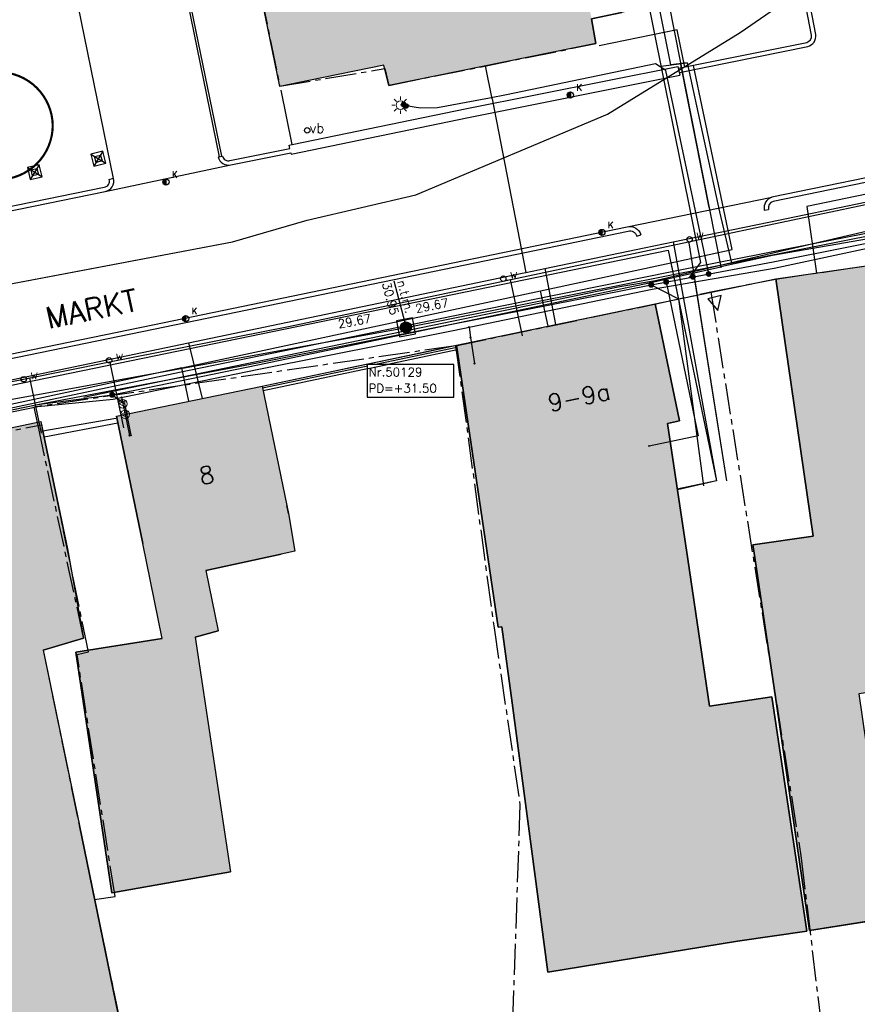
# Model space of a CAD drawing. Header units: metres. Extents: x 202952 to 203755, y 349031 to 349702.
# Tile 37 of 84: x 203264 to 203302, y 349316 to 349362. Entities that reach past the tile are written whole.
import ezdxf
from ezdxf.enums import TextEntityAlignment as Align

# ---------------------------------------------------------------- set-up
doc = ezdxf.new("R2010")
doc.units = ezdxf.units.M
doc.linetypes.add('1-200 CENTER', pattern=[4.28625, 2.8575, -0.47625, 0.47625, -0.47625])
doc.linetypes.add('1-200 DASHDOT', pattern=[2.54, 1.27, -0.635, 0, -0.635])
for name, color, linetype in [('bgt.onbegroeidterreindeel', 252, 'Continuous'), ('PH-BEST-BEBOUWING', 1, 'Continuous'), ('PH-BEST-BEBOUWING-ARCERING', 254, 'Continuous'), ('PH-BEST-HUISNUMMER', 7, 'Continuous'), ('PH-BEST-INDACTIEF INGETEKEND', 96, '1-200 DASHDOT'), ('PH-BEST-INRIT', 8, 'Continuous'), ('PH-BEST-KADASTRALE-GRENS', 240, '1-200 CENTER'), ('PH-BEST-KL-DATA_EUROFIBER', 115, '1-200 EUROFIBER'), ('PH-BEST-KL-DATA_GEBROERDES van donk', 115, '1-200 DATA'), ('PH-BEST-KL-DATA_KPN', 115, '1-200 TELEFONIE-KPN'), ('PH-BEST-KL-DATA_ZIGGO BV', 115, '1-200 ZIGGO'), ('PH-BEST-KL-ET_MIDDENSPANNING_ENEXIS', 115, '1-200 MIDDENSPANNING'), ('PH-BEST-KL-GAS_LAGEDRUK_ENEXIS', 115, '1-200 GASLEIDING LAGE DRUK'), ('PH-BEST-KL-LAAGSPANNING-ENEXIS', 115, '1-200 LAAGSPANNING'), ('PH-BEST-KL-WATER-WML', 115, '1-200 WML'), ('PH-BEST-RIO-DICHTSCHUIMEN', 222, '1-200 BATTING'), ('PH-BEST-RIO-TE SCHUIMEN PUT', 222, 'Continuous'), ('PH-BEST-RIO-TEKST VERWIJDEREN RIOOL', 8, 'Continuous'), ('PH-BEST-RIO-TEKST-PUTTENSTAAT', 8, 'Continuous'), ('PH-BEST-RIO-TEKST-VLOEIVLAK TE SCHUIMEN RIOOL', 8, 'Continuous'), ('PH-BEST-STRAATNAAM-RIOLERING', 7, 'Continuous'), ('PH-INM-AFSLUITER WATER', 6, 'Continuous'), ('PH-INM-BOOM-VERWIJDEREN', 96, 'Continuous'), ('PH-INM-HEKWERK', 6, '1-200 HEKWERK'), ('PH-INM-KANTVERHARDING', 9, 'Continuous'), ('PH-INM-KOLK VERWIJDEREN', 6, 'Continuous'), ('PH-INM-KUNSTSTOF PAAL', 6, 'Continuous'), ('PH-INM-VERKEERSBORD', 6, 'Continuous')]:
    doc.layers.add(name, color=color, linetype=linetype)
doc.styles.add('ISO', font='ISO')
doc.styles.add('NLCS-ISO', font='txt')
doc.styles.add('RDL_MAATVOERING', font='romans.shx')
doc.styles.add('ROMANS', font='romans.shx')
doc.linetypes.add('1-200 BATTING', pattern='A,1.27e-05,-0.127,[134,ltypeshp.shx,S=0.127,R=0,X=-0.127,Y=0],-0.254,[134,ltypeshp.shx,S=0.127,R=180,X=0.127,Y=0],-0.127', length=0.508013)
doc.linetypes.add('1-200 BLOKHAAG', pattern='A,0,-0.035,[1,Gras.shx,S=5,R=0,X=0,Y=0.0025],-0.475', length=0.51)
doc.linetypes.add('1-200 DATA', pattern='A,1.5,-0.6,["DATA",ROMANS,S=0.24,R=0,X=-0.5,Y=-0.12],-0.3', length=2.4)
doc.linetypes.add('1-200 EUROFIBER', pattern='A,1.5,-0.6,["EURO",ROMANS,S=0.24,R=0,X=-0.5,Y=-0.12],-0.65', length=2.75)
doc.linetypes.add('1-200 GASLEIDING LAGE DRUK', pattern='A,1.5,-0.6,["GAS LD",ROMANS,S=0.24,R=0,X=-0.5,Y=-0.12],-1', length=3.1)
doc.linetypes.add('1-200 HEKWERK', pattern='A,1.5,-0.4,["X",ROMANS,S=0.24,R=0,X=-0.275,Y=-0.12],-0.05', length=1.95)
doc.linetypes.add('1-200 LAAGSPANNING', pattern='A,1.5,-0.6,["LS",ROMANS,S=0.24,R=0,X=-0.45,Y=-0.12],-0.05', length=2.15)
doc.linetypes.add('1-200 MIDDENSPANNING', pattern='A,1.5,-0.6,["MS",ROMANS,S=0.24,R=0,X=-0.5,Y=-0.12],-0.05', length=2.15)
doc.linetypes.add('1-200 TELEFONIE-KPN', pattern='A,1.5,-0.6,["KPN",ROMANS,S=0.24,R=0,X=-0.5,Y=-0.12],-0.3', length=2.4)
doc.linetypes.add('1-200 WML', pattern='A,1.5,-0.6,["WML",ROMANS,S=0.24,R=0,X=-0.5,Y=-0.12],-0.3', length=2.4)
doc.linetypes.add('1-200 ZIGGO', pattern='A,1.5,-0.6,["ZIGGO",ROMANS,S=0.24,R=0,X=-0.5,Y=-0.12],-0.65', length=2.75)

# ---------------------------------------------------------------- blocks, each defined once
blk = doc.blocks.new('SKL-WTB_HULP_OVERIG-SO')
at = {"color": 0, "linetype": 'ByBlock', "lineweight": 18}
for points in [[(-0.14, 0.14), (0.14, -0.14)], [(0.14, 0.14), (-0.14, -0.14)]]:
    blk.add_lwpolyline(points, dxfattribs=at)
at = {"color": 0, "linetype": 'ByBlock', "lineweight": 18, "style": 'NLCS-ISO', "flags": 1}
for tag, p in [('TYPE', (1.5, 0)), ('OMSCHRIJVING', (1.5, -3)), ('LABEL', (1.5, -1.5))]:
    blk.add_attdef(tag, p, '', height=1, dxfattribs=at)
blk = doc.blocks.new('SKL-WTB_HULP_MOF-SO')
at = {"linetype": 'ByBlock', "lineweight": 18}
h = blk.add_hatch(color=0, dxfattribs=at)
h.dxf.hatch_style = 1
h.paths.add_polyline_path([(-0.5625, 0, 1), (0.5625, 0, 1)])
at = {"color": 0, "linetype": 'ByBlock', "lineweight": 18}
blk.add_circle((0, 0), 0.5625, dxfattribs=at)
at = {"color": 0, "linetype": 'ByBlock', "lineweight": 18, "style": 'NLCS-ISO', "flags": 1}
for tag, p in [('TYPE', (1.5, 0)), ('OMSCHRIJVING', (1.5, -3)), ('LABEL', (1.5, -1.5))]:
    blk.add_attdef(tag, p, '', height=1, dxfattribs=at)
blk = doc.blocks.new('SKL-ET_OV_LICHTMAST-SO')
at = {"color": 0, "linetype": 'ByBlock', "lineweight": 18}
for points in [[(-1.25, 0), (-2, 0)], [(-1.41, 1.41), (-0.88, 0.88)], [(0, 2), (0, 1.25)], [(0.88, 0.88), (1.41, 1.41)], [(2, 0), (1.25, 0)], [(-1.41, -1.41), (-0.88, -0.88)], [(0, -1.25), (0, -2)], [(0.88, -0.88), (1.41, -1.41)]]:
    blk.add_lwpolyline(points, dxfattribs=at)
blk.add_circle((0, 0), 1, dxfattribs=at)
blk = doc.blocks.new('SKL-WTB_HULP_VERLOOP-SO')
at = {"color": 0, "linetype": 'ByBlock', "lineweight": 18}
for points in [[(0.44, 0.72), (-0.88, 0)], [(0.44, -0.72), (-0.88, 0)], [(0.44, -0.72), (0.44, 0.72)]]:
    blk.add_lwpolyline(points, dxfattribs=at)
blk.add_circle((0, 0), 1, dxfattribs=at)
at = {"color": 0, "linetype": 'ByBlock', "lineweight": 18, "style": 'NLCS-ISO', "flags": 1}
for tag, p in [('TYPE', (1.5, 0)), ('OMSCHRIJVING', (1.5, -3)), ('LABEL', (1.5, -1.5))]:
    blk.add_attdef(tag, p, '', height=1, dxfattribs=at)
blk = doc.blocks.new('65')
at = {"color": 0}
blk.add_circle((0, 0), 0.25, dxfattribs=at)
at = {"color": 0, "style": 'ISO'}
blk.add_attdef('65', (0.6, 0), '', height=0.9, dxfattribs=at)
blk = doc.blocks.new('SIE-WEG_PAAL_KUNSTSTOF')
for p, q in [((-0.188, 0.188), (0.188, -0.188)), ((0.188, 0.188), (-0.188, -0.188))]:
    blk.add_line(p, q)
at = {"flags": 128}
for points in [[(-0.188, -0.188), (0.188, -0.188), (0.188, 0.188), (-0.188, 0.188)], [(-0.094, 0.094), (0.094, 0.094), (0.094, -0.094), (-0.094, -0.094)]]:
    blk.add_lwpolyline(points, close=True, dxfattribs=at)
blk = doc.blocks.new('INRITSYMBOOL')
at = {"layer": 'PH-BEST-INRIT'}
blk.add_lwpolyline([(-0.315, 0.63), (0, 0), (0.315, 0.63)], close=True, dxfattribs=at)
blk = doc.blocks.new('*U43')
at = {"const_width": 0.1}
blk.add_lwpolyline([(-2.5, 0.004, 0.990403), (2.5, 0.03, 0.990403), (-2.5, 0.018)], format="xyb", dxfattribs=at)
at = {"linetype": 'Continuous', "const_width": 0.15}
blk.add_lwpolyline([(-0.075, 0, 1), (0.075, 0, 1)], format="xyb", close=True, dxfattribs=at)
blk = doc.blocks.new('*U49')
h = blk.add_hatch(color=256)
edge = h.paths.add_edge_path()
edge.add_arc((0, 0), 0.252, 0, 360)
blk.add_lwpolyline([(-0.375, -0.375), (0.375, -0.375), (0.375, 0.375), (-0.375, 0.375)], close=True)
blk.add_circle((0, 0), 0.252)
blk = doc.blocks.new('Puttenstaat bestaand')
blk.add_wipeout([(0, 0), (4, 0), (4, 1.5), (0, 1.5)])
blk.add_lwpolyline([(0, 0), (4, 0), (4, 1.5), (0, 1.5)], close=True)
at = {"style": 'ROMANS'}
for tag, p in [('NR', (0.066, 0.955)), ('PD', (0.066, 0.203))]:
    blk.add_attdef(tag, p, '', height=0.4, dxfattribs=at)
blk = doc.blocks.new('74')
at = {"color": 0}
blk.add_circle((0, 0), 0.25, dxfattribs=at)
at = {"style": 'RDL_MAATVOERING'}
blk.add_text('vb', height=0.9, dxfattribs=at).set_placement((0.228, -0.245))
blk = doc.blocks.new('*U51')
h = blk.add_hatch(color=256)
edge = h.paths.add_edge_path()
edge.add_arc((0, 0), 0.142, 90, 270)
edge.add_line((0, -0.142), (0, 0.142))
blk.add_line((0, 0.142), (0, -0.142))
blk.add_circle((0, 0), 0.142)
at = {"ltscale": 0.05, "style": 'ROMANS'}
blk.add_text('K', height=0.3, dxfattribs=at).set_placement((0.277, 0.195))

msp = doc.modelspace()

# ---------------------------------------------------------------- hatches: boundary and pattern name
at = {"layer": 'PH-BEST-BEBOUWING-ARCERING'}
for points in [[(203275.65, 349358.848), (203274.35, 349365.21), (203276.472, 349365.639), (203277.045, 349365.755), (203279.15, 349366.18), (203277.8, 349372.87), (203280.62, 349373.44), (203279.99, 349376.52), (203283.941, 349377.324), (203284.56, 349374.24), (203287.4, 349374.81), (203287.62, 349373.71), (203287.62, 349373.712), (203290.04, 349361.96), (203290.23, 349360.82), (203280.68, 349358.89), (203280.45, 349359.82), (203276.995, 349359.12)], [(203307.181, 349341.725), (203307.599, 349338.525), (203308.586, 349331.714), (203302.377, 349330.805), (203302.702, 349328.581), (203303.887, 349320.49), (203300.096, 349319.882), (203298.589, 349330.25), (203297.522, 349337.411), (203297.48, 349337.691), (203300.258, 349338.089), (203299.401, 349344.02), (203298.541, 349349.96), (203305.931, 349351.03), (203305.993, 349350.601), (203306.285, 349348.585)], [(203274.84, 349345.01), (203268.12, 349343.63), (203269.33, 349337.75), (203270.222, 349333.366), (203266.232, 349332.732), (203267.903, 349321.624), (203273.375, 349322.589), (203271.751, 349333.427), (203272.805, 349333.718), (203272.234, 349336.5), (203275.718, 349337.254), (203276.348, 349337.391), (203276.05, 349339.13), (203275.974, 349339.501)], [(203265.86, 349337.51), (203264.691, 349343.091), (203264.63, 349343.38), (203259.876, 349342.382), (203259.534, 349342.311), (203256.906, 349341.759), (203253.413, 349341.026), (203257.336, 349322.349), (203258.057, 349318.988), (203259.492, 349312.081), (203268.341, 349313.89), (203268.629, 349313.949), (203266.4, 349324.737), (203264.729, 349332.822), (203266.589, 349333.378)]]:
    msp.add_hatch(color=256, dxfattribs=at).paths.add_polyline_path(points)
for points in [[(203307.18, 349341.725), (203307.598, 349338.525), (203308.585, 349331.714), (203302.376, 349330.805), (203302.701, 349328.581), (203303.886, 349320.49), (203300.095, 349319.882), (203298.588, 349330.25), (203297.521, 349337.411), (203297.479, 349337.691), (203300.257, 349338.089), (203299.4, 349344.02), (203298.54, 349349.96), (203305.93, 349351.03), (203305.992, 349350.601), (203306.284, 349348.585)], [(203286.367, 349330.389), (203285.893, 349333.908), (203285.726, 349333.883), (203283.8, 349346.9), (203292.97, 349348.81), (203294.093, 349343.405), (203293.545, 349343.29), (203294.473, 349337.019), (203295.477, 349330.235), (203298.363, 349330.676), (203299.971, 349319.864), (203296.778, 349319.4), (203288.019, 349317.973)]]:
    msp.add_hatch(color=256, dxfattribs=at).paths.add_polyline_path(points, flags=17)

# ---------------------------------------------------------------- linework, layer by layer
at = {"layer": 'bgt.onbegroeidterreindeel'}
for p, q in [((203292.97, 349348.81), (203298.54, 349349.96)), ((203298.54, 349349.96), (203299.4, 349344.02)), ((203294.093, 349343.405), (203292.97, 349348.81)), ((203282.383, 349346.601), (203283.8, 349346.9)), ((203283.8, 349346.9), (203285.726, 349333.883)), ((203278.899, 349345.866), (203282.383, 349346.601)), ((203276.645, 349345.391), (203278.196, 349345.718)), ((203278.196, 349345.718), (203278.899, 349345.866)), ((203299.4, 349344.02), (203300.257, 349338.089)), ((203268.12, 349343.63), (203269.33, 349337.75)), ((203293.545, 349343.29), (203294.093, 349343.405)), ((203294.473, 349337.019), (203293.545, 349343.29)), ((203265.86, 349337.51), (203264.691, 349343.091)), ((203276.05, 349339.13), (203275.974, 349339.501)), ((203300.257, 349338.089), (203297.479, 349337.691)), ((203297.479, 349337.691), (203297.521, 349337.411)), ((203297.521, 349337.411), (203298.588, 349330.25)), ((203272.234, 349336.5), (203275.718, 349337.254)), ((203295.477, 349330.235), (203294.473, 349337.019)), ((203271.751, 349333.427), (203272.805, 349333.718)), ((203285.726, 349333.883), (203285.893, 349333.908)), ((203285.893, 349333.908), (203286.367, 349330.389)), ((203264.729, 349332.822), (203266.589, 349333.378)), ((203270.222, 349333.366), (203266.232, 349332.732)), ((203266.232, 349332.732), (203267.903, 349321.624)), ((203298.363, 349330.676), (203295.477, 349330.235)), ((203299.971, 349319.864), (203298.363, 349330.676)), ((203286.367, 349330.389), (203288.019, 349317.973)), ((203298.588, 349330.25), (203300.095, 349319.882)), ((203268.629, 349313.949), (203266.4, 349324.737)), ((203267.903, 349321.624), (203273.375, 349322.589)), ((203300.095, 349319.882), (203303.886, 349320.49)), ((203296.778, 349319.4), (203299.971, 349319.864)), ((203288.019, 349317.973), (203296.778, 349319.4))]:
    msp.add_line(p, q, dxfattribs=at)
at = {"layer": 'PH-BEST-BEBOUWING'}
msp.add_line((203274.84, 349345.01), (203276.645, 349345.391), dxfattribs=at)
for points in [[(203275.65, 349358.848), (203274.35, 349365.21), (203276.472, 349365.639), (203277.045, 349365.755), (203279.15, 349366.18), (203277.8, 349372.87), (203280.62, 349373.44), (203279.99, 349376.52), (203283.941, 349377.324), (203284.56, 349374.24), (203287.4, 349374.81), (203287.62, 349373.71), (203289.86, 349374.16), (203292.22, 349362.43), (203290.04, 349361.96), (203290.23, 349360.82), (203280.68, 349358.89), (203280.45, 349359.82), (203276.995, 349359.12), (203275.65, 349358.848)], [(203307.18, 349341.725), (203307.598, 349338.525), (203308.585, 349331.714), (203302.376, 349330.805), (203302.701, 349328.581), (203303.886, 349320.49), (203300.095, 349319.882), (203298.588, 349330.25), (203297.521, 349337.411), (203297.479, 349337.691), (203300.257, 349338.089), (203299.4, 349344.02), (203298.54, 349349.96), (203305.93, 349351.03), (203305.992, 349350.601), (203306.284, 349348.585), (203307.18, 349341.725)], [(203276.05, 349339.13), (203276.348, 349337.391), (203275.718, 349337.254), (203272.234, 349336.5), (203272.805, 349333.718), (203271.751, 349333.427), (203273.375, 349322.589), (203267.903, 349321.624), (203266.232, 349332.732), (203270.222, 349333.366), (203269.33, 349337.75), (203268.12, 349343.63), (203274.84, 349345.01), (203275.974, 349339.501), (203276.05, 349339.13)], [(203253.413, 349341.026), (203256.906, 349341.759), (203259.534, 349342.311), (203259.876, 349342.382), (203264.63, 349343.38), (203264.691, 349343.091), (203265.86, 349337.51), (203266.589, 349333.378), (203264.729, 349332.822), (203266.4, 349324.737), (203268.629, 349313.949), (203268.341, 349313.89), (203259.492, 349312.081), (203258.057, 349318.988), (203257.336, 349322.349), (203253.413, 349341.026)]]:
    msp.add_lwpolyline(points, close=True, dxfattribs=at)
at = {"layer": 'PH-BEST-INDACTIEF INGETEKEND', "linetype": '1-200 BLOKHAAG', "flags": 128}
msp.add_lwpolyline([(203264.78, 349342.665), (203268.183, 349343.324)], dxfattribs=at)
at = {"layer": 'PH-BEST-KADASTRALE-GRENS', "ltscale": 0.5}
for p, q in [((203253.41, 349341.043), (203264.477, 349343.191)), ((203264.477, 349343.191), (203264.669, 349343.229)), ((203267.107, 349321.312), (203268.049, 349321.463))]:
    msp.add_line(p, q, dxfattribs=at)
for points in [[(203279.15, 349366.18), (203274.35, 349365.21), (203275.65, 349358.85), (203280.498, 349359.666), (203280.68, 349358.89), (203290.23, 349360.82), (203290.04, 349361.96), (203292.22, 349362.43), (203289.86, 349374.16), (203287.62, 349373.71), (203287.4, 349374.81), (203284.56, 349374.24), (203283.97, 349377.33), (203279.99, 349376.52), (203280.62, 349373.44), (203277.8, 349372.87), (203279.15, 349366.18)], [(203295.54, 349349.362), (203298.523, 349349.953), (203305.922, 349351.025), (203306.969, 349351.344)], [(203283.763, 349346.877), (203292.947, 349348.798), (203295.54, 349349.362)], [(203295.54, 349349.362), (203299.715, 349323.22), (203301.616, 349307.32)], [(203283.763, 349346.877), (203264.305, 349344.046), (203264.477, 349343.191)], [(203283.763, 349346.877), (203285.538, 349333.852), (203286.735, 349325.692), (203286.165, 349309.231)], [(203264.477, 349343.191), (203266.589, 349333.378), (203264.729, 349332.822), (203267.107, 349321.312)], [(203268.049, 349321.463), (203266.293, 349332.632), (203266.821, 349332.743), (203264.669, 349343.229)], [(203267.107, 349321.312), (203268.629, 349313.949), (203269.282, 349311.432)]]:
    msp.add_lwpolyline(points, dxfattribs=at)
at = {"layer": 'PH-BEST-KL-DATA_EUROFIBER'}
for points in [[(203294.451, 349359.93), (203293.703, 349359.838), (203293.144, 349362.617), (203290.785, 349374.339), (203290.19, 349377.3)], [(203293.228, 349359.779), (203294.451, 349359.93), (203295.939, 349353.063), (203296.492, 349350.698)], [(203303.827, 349352.413), (203296.492, 349350.698)], [(203296.492, 349350.698), (203292.983, 349349.877)], [(203291.346, 349349.603), (203269.282, 349345.039)], [(203292.983, 349349.877), (203291.346, 349349.603)], [(203269.282, 349345.039), (203266.61, 349344.487)]]:
    msp.add_lwpolyline(points, dxfattribs=at)
at = {"layer": 'PH-BEST-KL-DATA_GEBROERDES van donk'}
for points in [[(203285.45, 349358.271), (203285.146, 349359.793)], [(203285.45, 349358.271), (203287, 349350.254)], [(203298.215, 349352.584), (203302.663, 349353.507)], [(203293.799, 349351.669), (203298.215, 349352.584)], [(203287.879, 349350.437), (203292.466, 349351.392)], [(203292.466, 349351.392), (203293.799, 349351.669)], [(203293.799, 349351.669), (203295.81, 349340.637), (203293.999, 349340.224)], [(203271.443, 349347.014), (203286.833, 349350.219)], [(203286.833, 349350.219), (203287, 349350.254)], [(203287, 349350.254), (203287.879, 349350.437)], [(203287.879, 349350.437), (203288.379, 349347.854)], [(203259.115, 349344.448), (203271.443, 349347.014)], [(203271.443, 349347.014), (203272.069, 349344.441)]]:
    msp.add_lwpolyline(points, dxfattribs=at)
at = {"layer": 'PH-BEST-KL-DATA_KPN'}
for points in [[(203291.113, 349367.919), (203292.515, 349368.201), (203296.008, 349350.516)], [(203295.466, 349353.26), (203294.162, 349359.859)], [(203326.211, 349356.671), (203318.091, 349354.771), (203311.601, 349353.517), (203305.743, 349352.316), (203298.382, 349351.048), (203296.008, 349350.515)], [(203218.976, 349334.214), (203223.079, 349335.568), (203242.156, 349339.583), (203264.465, 349344.162), (203274.617, 349346.087), (203283.653, 349347.889), (203292.766, 349349.789), (203296.008, 349350.515)]]:
    msp.add_lwpolyline(points, dxfattribs=at)
at = {"layer": 'PH-BEST-KL-DATA_ZIGGO BV'}
for points in [[(203254.506, 349351.64), (203254.821, 349351.765), (203255.16, 349351.765), (203255.609, 349351.536), (203256.031, 349351.012), (203256.773, 349350.329), (203257.624, 349349.789), (203258.883, 349349.32), (203260.216, 349349.161), (203273.469, 349351.67), (203276.911, 349352.675), (203281.928, 349353.842), (203290.772, 349357.564), (203296.892, 349361.341), (203303.752, 349366.073), (203310.199, 349369.957), (203316.372, 349375.3), (203318.54, 349376.569), (203325.003, 349381.719)], [(203293.7, 349350.705), (203296.524, 349351.311), (203294.743, 349359.811)], [(203314.79, 349356.361), (203299.976, 349353.304), (203300.421, 349350.232)], [(203218.819, 349335.49), (203233.597, 349338.909), (203234.523, 349339.148), (203293.579, 349351.282), (203295.81, 349340.637)], [(203287.687, 349349.415), (203293.7, 349350.705)], [(203293.7, 349350.705), (203295.81, 349340.637), (203293.994, 349340.256)], [(203271.131, 349345.863), (203287.687, 349349.415)], [(203288.029, 349347.781), (203287.687, 349349.415)], [(203271.131, 349345.863), (203237.478, 349338.642)], [(203271.455, 349344.315), (203271.131, 349345.863)]]:
    msp.add_lwpolyline(points, dxfattribs=at)
at = {"layer": 'PH-BEST-KL-ET_MIDDENSPANNING_ENEXIS'}
msp.add_lwpolyline([(203252.485, 349350.745), (203253.475, 349350.787), (203254.299, 349351.336), (203254.445, 349351.54), (203254.632, 349351.707), (203255.151, 349351.798), (203255.609, 349351.536), (203257.619, 349349.779), (203260.216, 349349.161), (203266.729, 349350.388), (203273.469, 349351.67), (203276.911, 349352.675), (203281.928, 349353.842), (203290.772, 349357.564), (203296.892, 349361.341), (203303.752, 349366.073)], dxfattribs=at)
at = {"layer": 'PH-BEST-KL-GAS_LAGEDRUK_ENEXIS'}
for points in [[(203229.112, 349297.107), (203220.574, 349324.127), (203219.277, 349332.005), (203220.497, 349335.175), (203233.863, 349337.764), (203264.486, 349344.065), (203267.958, 349344.413), (203274.678, 349345.793), (203283.657, 349347.585), (203292.827, 349349.495), (203298.468, 349350.454), (203305.786, 349352.019), (203311.585, 349353.716), (203318.148, 349354.475), (203326.27, 349356.174), (203333.975, 349357.71)], [(203294.797, 349349.83), (203296.268, 349340.637)], [(203284.384, 349347.737), (203284.455, 349347.256)], [(203284.455, 349347.256), (203284.633, 349346.054)], [(203268.35, 349344.494), (203268.411, 349344.201)], [(203268.411, 349344.201), (203268.512, 349343.711)], [(203268.512, 349343.711), (203268.714, 349342.732)]]:
    msp.add_lwpolyline(points, dxfattribs=at)
at = {"layer": 'PH-BEST-KL-LAAGSPANNING-ENEXIS'}
for points in [[(203294.721, 349350.056), (203294.56, 349350.024), (203295.085, 349350.726), (203292.056, 349365.781)], [(203221.276, 349334.436), (203222.176, 349334.923), (203223.135, 349335.278), (203233.864, 349337.764), (203264.465, 349344.162), (203267.918, 349344.609), (203274.638, 349345.989), (203283.596, 349347.879), (203292.786, 349349.691), (203298.425, 349350.751), (203305.758, 349352.217), (203311.61, 349353.417), (203318.148, 349354.475), (203326.292, 349355.976), (203340.265, 349358.152), (203345.984, 349358.707), (203353.494, 349359.562), (203355.111, 349360.031), (203356.546, 349360.911)], [(203295.445, 349350.191), (203293.47, 349359.574), (203292.996, 349359.884), (203286.107, 349358.458), (203285.322, 349358.304), (203282.926, 349357.859), (203282.137, 349357.844), (203281.465, 349357.942)], [(203281.368, 349358.009), (203281.215, 349357.979)], [(203281.465, 349357.942), (203281.368, 349358.009)], [(203293.479, 349349.821), (203294.95, 349342.716), (203292.69, 349342.247)], [(203292.786, 349349.691), (203294.046, 349349.034), (203295.197, 349340.412)], [(203267.918, 349344.609), (203268.479, 349344.204), (203268.779, 349342.744)]]:
    msp.add_lwpolyline(points, dxfattribs=at)
at = {"layer": 'PH-BEST-KL-WATER-WML'}
for points in [[(203254.603, 349342.17), (203259.119, 349343.136), (203264.639, 349344.307), (203271.027, 349345.651), (203277.968, 349347.094), (203284.704, 349348.477), (203288.153, 349349.179), (203294.738, 349350.503), (203301.068, 349351.756), (203304.908, 349352.505), (203308.903, 349353.276), (203313.227, 349354.098), (203315.362, 349354.428), (203331.262, 349358.045), (203351.052, 349361.047), (203355.137, 349361.195), (203371.569, 349361.889)], [(203218.149, 349338.387), (203220.418, 349338.735), (203225.999, 349339.592), (203227.028, 349339.26), (203231.591, 349340.04), (203231.76, 349340.039), (203231.967, 349340.075), (203233.186, 349340.319), (203234.339, 349339.837), (203239.443, 349340.643), (203243.119, 349341.224), (203243.606, 349341.321), (203263.907, 349345.355), (203267.71, 349346.111), (203276.051, 349347.768), (203286.092, 349349.89), (203294.515, 349351.67), (203304.143, 349353.705)], [(203294.515, 349351.67), (203294.523, 349351.621), (203296.265, 349340.636)], [(203286.092, 349349.89), (203286.141, 349349.9), (203286.287, 349349.931), (203286.83, 349347.327)], [(203267.71, 349346.111), (203267.759, 349346.121), (203267.808, 349346.13), (203267.828, 349346.032), (203268.432, 349343.094)], [(203263.907, 349345.355), (203263.956, 349345.365), (203264.103, 349345.394), (203264.637, 349342.849)]]:
    msp.add_lwpolyline(points, dxfattribs=at)
at = {"layer": 'PH-BEST-RIO-DICHTSCHUIMEN'}
for p, q in [((203281.475, 349347.724), (203345.318, 349360.398)), ((203220.148, 349336.543), (203281.475, 349347.724))]:
    msp.add_line(p, q, dxfattribs=at)
at = {"layer": 'PH-BEST-RIO-TEKST VERWIJDEREN RIOOL'}
msp.add_lwpolyline([(203280.909, 349349.867), (203281.475, 349347.724)], dxfattribs=at)
at = {"layer": 'PH-INM-HEKWERK', "flags": 128}
msp.add_lwpolyline([(203274.854, 349344.941), (203283.814, 349346.805)], dxfattribs=at)
at = {"layer": 'PH-INM-KANTVERHARDING'}
for p, q in [((203294.024, 349359.769), (203294.107, 349359.357)), ((203272.814, 349355.593), (203273.011, 349355.631)), ((203267.587, 349354.002), (203273.398, 349355.233)), ((203267.781, 349354.551), (203267.973, 349354.606)), ((203291.686, 349352.366), (203298.356, 349353.733)), ((203298.005, 349353.139), (203298.202, 349353.172)), ((203292.123, 349351.939), (203292.316, 349351.992))]:
    msp.add_line(p, q, dxfattribs=at)
at = {"layer": 'PH-INM-KANTVERHARDING', "flags": 128}
for points in [[(203268.893, 349374.862), (203270.806, 349365.63), (203272.859, 349355.601)], [(203268.991, 349374.882), (203270.904, 349365.65), (203272.957, 349355.62)], [(203258.323, 349352.708), (203256.696, 349360.47), (203255.242, 349367.195), (203265.001, 349369.065), (203267.957, 349354.601)], [(203276.214, 349356.165), (203284.278, 349357.819), (203294.024, 349359.769)], [(203276.179, 349355.723), (203284.361, 349357.407), (203294.107, 349359.357)], [(203264.629, 349342.936), (203268.082, 349343.529)]]:
    msp.add_lwpolyline(points, dxfattribs=at)
for points in [[(203294.054, 349359.68), (203299.965, 349360.878, 0.360005), (203300.193, 349361.209), (203299.768, 349363.381, 0.477107), (203299.453, 349363.632, 0.246624)], [(203294.093, 349359.484), (203300.011, 349360.683, 0.371252), (203300.392, 349361.238), (203299.967, 349363.404, 0.462883), (203299.41, 349363.828)], [(203273.011, 349355.631, 0.445715), (203273.35, 349355.428), (203276.118, 349355.98), (203276.079, 349356.137), (203276.214, 349356.165), (203275.718, 349358.668)], [(203272.814, 349355.593, 0.438251), (203273.398, 349355.233), (203276.167, 349355.786), (203276.179, 349355.723)], [(203305.838, 349354.78, 0.423056), (203305.257, 349355.143), (203298.356, 349353.733, 0.364645), (203298.005, 349353.139)], [(203258.378, 349352.612, 0.431999), (203258.929, 349352.224), (203267.587, 349354.002, 0.451135), (203267.973, 349354.606)], [(203258.576, 349352.64, 0.431846), (203258.889, 349352.42), (203267.552, 349354.199, 0.4556), (203267.781, 349354.551, 0.195472)], [(203305.643, 349354.738, 0.426726), (203305.302, 349354.948), (203298.411, 349353.54, 0.354531), (203298.202, 349353.172, 0.181676)], [(203217.025, 349334.585, -0.461272), (203221.482, 349340.772), (203226.933, 349341.138, 0.012257), (203241.12, 349342.292, 0.014651), (203246.946, 349343.132, 0.014836), (203252.785, 349344.328), (203259.827, 349345.789), (203269.789, 349347.841), (203280.366, 349350.022), (203291.686, 349352.366, -0.40296), (203292.316, 349351.992)], [(203217.155, 349334.634), (203217.215, 349334.649, -0.460144), (203221.497, 349340.573), (203226.945, 349340.939, 0.012257), (203241.142, 349342.093, 0.014653), (203246.98, 349342.935, 0.014829), (203252.828, 349344.133), (203259.868, 349345.593), (203269.829, 349347.645), (203280.406, 349349.826), (203291.73, 349352.171, -0.404918), (203292.123, 349351.939, -0.210866)]]:
    msp.add_lwpolyline(points, format="xyb", dxfattribs=at)
at = {"layer": 'PH-INM-KANTVERHARDING'}
msp.add_lwpolyline([(203294.336, 349359.737), (203293.989, 349361.46), (203290.393, 349360.714)], dxfattribs=at)

# ---------------------------------------------------------------- block references
at = {"layer": 'PH-BEST-INRIT', "rotation": 13.58165883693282}
msp.add_blockref('INRITSYMBOOL', (203295.86, 349348.509), dxfattribs=at)
at = {"layer": 'PH-BEST-KL-DATA_KPN', "xscale": 0.2, "yscale": 0.2, "zscale": 0.2}
for p in [(203296.008, 349350.516), (203296.008, 349350.515)]:
    msp.add_blockref('SKL-WTB_HULP_OVERIG-SO', p, dxfattribs=at)
at = {"layer": 'PH-BEST-KL-GAS_LAGEDRUK_ENEXIS', "xscale": 0.2, "yscale": 0.2, "zscale": 0.2}
for name, p in [('SKL-WTB_HULP_OVERIG-SO', (203294.797, 349349.83)), ('SKL-WTB_HULP_OVERIG-SO', (203294.797, 349349.83)), ('SKL-WTB_HULP_OVERIG-SO', (203284.384, 349347.737)), ('SKL-WTB_HULP_OVERIG-SO', (203284.455, 349347.256)), ('SKL-WTB_HULP_OVERIG-SO', (203284.633, 349346.054)), ('SKL-WTB_HULP_VERLOOP-SO', (203268.411, 349344.201)), ('SKL-WTB_HULP_OVERIG-SO', (203268.35, 349344.494)), ('SKL-WTB_HULP_OVERIG-SO', (203268.35, 349344.494)), ('SKL-WTB_HULP_VERLOOP-SO', (203268.512, 349343.711)), ('SKL-WTB_HULP_OVERIG-SO', (203268.714, 349342.732))]:
    msp.add_blockref(name, p, dxfattribs=at)
at = {"layer": 'PH-BEST-KL-LAAGSPANNING-ENEXIS', "xscale": 0.2, "yscale": 0.2, "zscale": 0.2}
for name, p in [('SKL-ET_OV_LICHTMAST-SO', (203281.215, 349357.979)), ('SKL-WTB_HULP_MOF-SO', (203281.368, 349358.009)), ('SKL-WTB_HULP_MOF-SO', (203281.465, 349357.942)), ('SKL-WTB_HULP_MOF-SO', (203294.721, 349350.056)), ('SKL-WTB_HULP_MOF-SO', (203295.445, 349350.191)), ('SKL-WTB_HULP_MOF-SO', (203292.786, 349349.691)), ('SKL-WTB_HULP_MOF-SO', (203293.479, 349349.821)), ('SKL-WTB_HULP_MOF-SO', (203267.918, 349344.609)), ('SKL-WTB_HULP_OVERIG-SO', (203268.779, 349342.744)), ('SKL-WTB_HULP_OVERIG-SO', (203292.69, 349342.247))]:
    msp.add_blockref(name, p, dxfattribs=at)
at = {"layer": 'PH-BEST-RIO-TE SCHUIMEN PUT', "rotation": 10.4153898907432}
msp.add_blockref('*U49', (203281.475, 349347.724), dxfattribs=at)
at = {"layer": 'PH-INM-AFSLUITER WATER', "xscale": 0.5, "yscale": 0.5, "zscale": 0.5}
for p in [(203294.56, 349351.788), (203285.964, 349349.973), (203267.773, 349346.204), (203263.836, 349345.331)]:
    msp.add_blockref('65', p, dxfattribs=at).add_auto_attribs({'65': 'w'})
at = {"layer": 'PH-INM-BOOM-VERWIJDEREN'}
msp.add_blockref('*U43', (203262.672, 349357.007), dxfattribs=at)
at = {"layer": 'PH-INM-KOLK VERWIJDEREN'}
for p in [(203289.06, 349358.451), (203289.06, 349358.451), (203270.397, 349354.431), (203270.397, 349354.431), (203290.514, 349352.107), (203290.514, 349352.107), (203271.304, 349348.133), (203271.304, 349348.133)]:
    msp.add_blockref('*U51', p, dxfattribs=at)
at = {"layer": 'PH-INM-KUNSTSTOF PAAL', "xscale": 1.5, "yscale": 1.5, "zscale": 1.5}
for p, rotation in [((203267.277, 349355.507), 14.27336710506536), ((203264.34, 349354.889), 13.06988853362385)]:
    msp.add_blockref('SIE-WEG_PAAL_KUNSTSTOF', p, dxfattribs=dict(at, rotation=rotation))
at = {"layer": 'PH-INM-VERKEERSBORD', "xscale": 0.5, "yscale": 0.5, "zscale": 0.5}
msp.add_blockref('74', (203276.915, 349356.817), dxfattribs=at)

# ---------------------------------------------------------------- texts
at = {"layer": 'PH-BEST-HUISNUMMER', "style": 'ROMANS'}
for s, rotation, p in [('9-9a', 11.8, (203289.462, 349344.504)), ('8', 11.6, (203272.275, 349340.91))]:
    msp.add_text(s, height=0.8, rotation=rotation, dxfattribs=at).set_placement(p, align=Align.MIDDLE_CENTER)
at = {"layer": 'PH-BEST-RIO-TEKST VERWIJDEREN RIOOL', "style": 'ROMANS'}
msp.add_text('n.t.m.', height=0.4, rotation=284.8033, dxfattribs=at).set_placement((203281.066, 349349.848))
at = {"layer": 'PH-BEST-RIO-TEKST-VLOEIVLAK TE SCHUIMEN RIOOL', "style": 'ROMANS'}
for s, rotation, p in [('30.95', 284.8033, (203280.756, 349349.851)), ('29.67', 11.2275, (203281.876, 349348.774)), ('29.67', 10.3327, (203278.302, 349348.071))]:
    msp.add_text(s, height=0.4, rotation=rotation, dxfattribs=at).set_placement(p, align=Align.TOP_LEFT)
at = {"layer": 'PH-BEST-STRAATNAAM-RIOLERING', "style": 'ROMANS'}
msp.add_text('MARKT', height=1, rotation=11.7, dxfattribs=at).set_placement((203266.969, 349348.57), align=Align.MIDDLE_CENTER)

# ---------------------------------------------------------------- next in the draw order: block references
at = {"layer": 'PH-BEST-RIO-TEKST-PUTTENSTAAT'}
msp.add_blockref('Puttenstaat bestaand', (203279.679, 349344.508), dxfattribs=at).add_auto_attribs({'PD': 'PD=+31.50', 'NR': 'Nr.50129'})

# ---------------------------------------------------------------- next in the draw order: linework, layer by layer
at = {"layer": 'PH-BEST-BEBOUWING'}
msp.add_lwpolyline([(203286.367, 349330.389), (203285.893, 349333.908), (203285.726, 349333.883), (203283.8, 349346.9), (203292.97, 349348.81), (203294.093, 349343.405), (203293.545, 349343.29), (203294.473, 349337.019), (203295.477, 349330.235), (203298.363, 349330.676), (203299.971, 349319.864), (203296.778, 349319.4), (203288.019, 349317.973), (203286.367, 349330.389)], close=True, dxfattribs=at)
for points in [[(203274.84, 349345.01), (203283.8, 349346.9)], [(203274.881, 349344.814), (203283.829, 349346.703)]]:
    msp.add_lwpolyline(points, dxfattribs=at)

doc.saveas('drawing.dxf')
